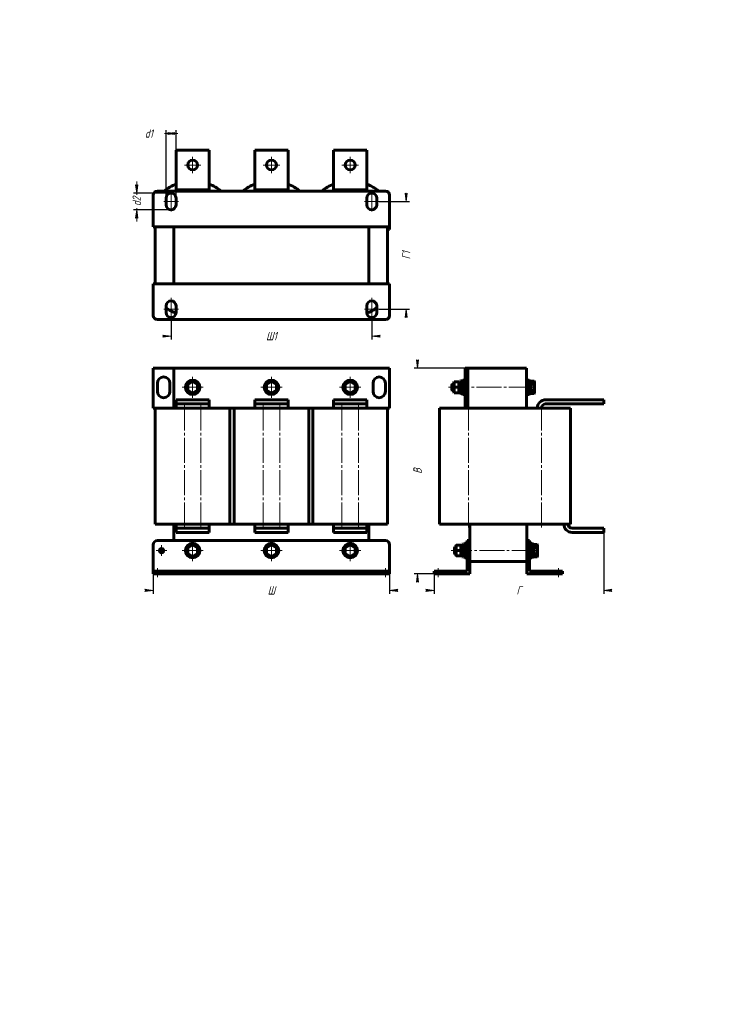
# Model space of a CAD drawing. Header units: millimetres. Extents: x 0 to 420, y 0 to 594.
import ezdxf

# ---------------------------------------------------------------- set-up
doc = ezdxf.new("R2010")
doc.units = ezdxf.units.MM
for name, pattern in [('K5LT_AXLED', [19.5, 15, -1.5, 1.5, -1.5]), ('K5LT_BASIC', [0]), ('K5LT_THIN', [0])]:
    doc.linetypes.add(name, pattern=pattern)
doc.layers.add('Системный слой', color=7, linetype='Continuous')
doc.styles.add('KDIMTEXTSTYLE', font='GOST_AU.SHX', dxfattribs={"width": 0.96, "oblique": 15, "height": 5})
doc.dimstyles.new('KDIMSTYLE (0.50)', dxfattribs={"dimtxt": 5, "dimasz": 1, "dimexe": 2, "dimexo": 0, "dimgap": 1, "dimtad": 1, "dimlfac": 2, "dimtxsty": 'KDIMTEXTSTYLE', "dimsah": 1, "dimcen": 0, "dimdle": 1, "dimadec": 0, "dimazin": 0, "dimtfac": 0.667, "dimtmove": 0, "dimatfit": 3, "dimfxl": 1, "dimtvp": 1, "dimtolj": 1, "dimtzin": 0, "dimarcsym": 0})

# ---------------------------------------------------------------- blocks, each defined once
blk = doc.blocks.new('U0')
at = {"layer": 'Системный слой', "color": 150, "linetype": 'K5LT_BASIC', "lineweight": 60, "true_color": 0x0080ff}
for p, q in [((126.7712115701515, 359.7137387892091), (129.2712115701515, 359.7137387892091)), ((174.2712115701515, 359.7137387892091), (176.7712115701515, 359.7137387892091)), ((221.7712115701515, 359.7137387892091), (223.0212115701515, 359.7137387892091))]:
    blk.add_line(p, q, dxfattribs=at)
blk = doc.blocks.new('U1')
at = {"layer": 'Системный слой', "color": 150, "linetype": 'K5LT_BASIC', "lineweight": 60, "true_color": 0x0080ff}
for p, q in [((126.7712115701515, 289.7137387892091), (129.2712115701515, 289.7137387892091)), ((174.2712115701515, 289.7137387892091), (176.7712115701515, 289.7137387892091))]:
    blk.add_line(p, q, dxfattribs=at)
blk = doc.blocks.new('U2')
at = {"layer": 'Системный слой', "color": 30, "linetype": 'K5LT_AXLED', "lineweight": 18, "true_color": 0xff8000}
for q in [(82.27121157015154, 273.7137387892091), (85.52121157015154, 276.9637387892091), (88.77121157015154, 273.7137387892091), (85.52121157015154, 270.4637387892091)]:
    blk.add_line((85.52121157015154, 273.7137387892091), q, dxfattribs=at)
blk = doc.blocks.new('U3')
at = {"layer": 'Системный слой', "color": 30, "linetype": 'K5LT_AXLED', "lineweight": 18, "true_color": 0xff8000}
for q in [(104.2712115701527, 280.113738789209), (97.8712115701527, 273.7137387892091), (110.6712115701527, 273.7137387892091), (104.2712115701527, 267.3137387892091)]:
    blk.add_line((104.2712115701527, 273.7137387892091), q, dxfattribs=at)
blk = doc.blocks.new('U4')
at = {"layer": 'Системный слой', "color": 30, "linetype": 'K5LT_AXLED', "lineweight": 18, "true_color": 0xff8000}
for q in [(104.2712115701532, 378.6137387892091), (97.8712115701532, 372.2137387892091), (110.6712115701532, 372.2137387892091), (104.2712115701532, 365.8137387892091)]:
    blk.add_line((104.2712115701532, 372.2137387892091), q, dxfattribs=at)
blk = doc.blocks.new('U5')
at = {"layer": 'Системный слой', "color": 30, "linetype": 'K5LT_AXLED', "lineweight": 18, "true_color": 0xff8000}
for q in [(151.7712115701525, 280.113738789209), (145.3712115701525, 273.7137387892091), (158.1712115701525, 273.7137387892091), (151.7712115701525, 267.3137387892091)]:
    blk.add_line((151.7712115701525, 273.7137387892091), q, dxfattribs=at)
blk = doc.blocks.new('U6')
at = {"layer": 'Системный слой', "color": 30, "linetype": 'K5LT_AXLED', "lineweight": 18, "true_color": 0xff8000}
for q in [(151.7712115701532, 378.6137387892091), (145.3712115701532, 372.2137387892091), (158.1712115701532, 372.2137387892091), (151.7712115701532, 365.8137387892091)]:
    blk.add_line((151.7712115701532, 372.2137387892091), q, dxfattribs=at)
blk = doc.blocks.new('U7')
at = {"layer": 'Системный слой', "color": 30, "linetype": 'K5LT_AXLED', "lineweight": 18, "true_color": 0xff8000}
for q in [(199.271211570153, 280.113738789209), (192.871211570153, 273.713738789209), (205.671211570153, 273.713738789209), (199.271211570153, 267.313738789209)]:
    blk.add_line((199.271211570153, 273.713738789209), q, dxfattribs=at)
blk = doc.blocks.new('U8')
at = {"layer": 'Системный слой', "color": 30, "linetype": 'K5LT_AXLED', "lineweight": 18, "true_color": 0xff8000}
for q in [(199.2712115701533, 378.6137387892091), (192.8712115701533, 372.2137387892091), (205.6712115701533, 372.2137387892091), (199.2712115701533, 365.8137387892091)]:
    blk.add_line((199.2712115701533, 372.2137387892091), q, dxfattribs=at)
blk = doc.blocks.new('KDIMARROW_01')
at = {"layer": 'Системный слой'}
blk.add_hatch(color=0, dxfattribs=at).paths.add_polyline_path([(-5, -0.6582624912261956), (0, 0), (-5, 0.658262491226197), (-4.5, 5.51091059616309e-16)])
at = {"layer": 'Системный слой', "color": 0, "linetype": 'K5LT_THIN', "lineweight": 18}
for p, q in [((-4.5, 5.51091059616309e-16), (-5, 0.658262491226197)), ((-5, 0.658262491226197), (0, 0)), ((0, 0), (-5, -0.6582624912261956)), ((-5, -0.6582624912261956), (-4.5, 5.51091059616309e-16)), ((0, 0), (-1, 0))]:
    blk.add_line(p, q, dxfattribs=at)
blk = doc.blocks.new('U9')
at = {"layer": 'Системный слой', "color": 150, "linetype": 'K5LT_BASIC', "lineweight": 60, "true_color": 0x0080ff}
for p, q in [((253.1002640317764, 359.7137387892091), (268.6002640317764, 359.7137387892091)), ((270.1002640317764, 359.7137387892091), (270.6002640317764, 359.7137387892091))]:
    blk.add_line(p, q, dxfattribs=at)
blk = doc.blocks.new('U10')
at = {"layer": 'Системный слой', "color": 150, "linetype": 'K5LT_BASIC', "lineweight": 60, "true_color": 0x0080ff}
for p, q in [((265.0002640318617, 374.835771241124), (265.167969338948, 375.2622129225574)), ((265.167969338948, 375.2622129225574), (265.7657923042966, 375.445318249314)), ((265.7657923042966, 375.445318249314), (266.2175706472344, 375.0354651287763)), ((266.2175706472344, 375.0354651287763), (266.2502640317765, 374.835760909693))]:
    blk.add_line(p, q, dxfattribs=at)
blk = doc.blocks.new('U11')
at = {"layer": 'Системный слой', "color": 150, "linetype": 'K5LT_BASIC', "lineweight": 60, "true_color": 0x0080ff}
for p, q in [((265.0002640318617, 374.8357712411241), (265.1679693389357, 375.2622129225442)), ((265.1679693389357, 375.2622129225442), (265.7657923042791, 375.4453182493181)), ((265.7657923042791, 375.4453182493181), (266.2175706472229, 375.0354651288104)), ((266.2175706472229, 375.0354651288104), (266.2502640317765, 374.835760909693))]:
    blk.add_line(p, q, dxfattribs=at)
blk = doc.blocks.new('U12')
at = {"layer": 'Системный слой', "color": 150, "linetype": 'K5LT_BASIC', "lineweight": 60, "true_color": 0x0080ff}
for p, q in [((266.2502640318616, 276.3357712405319), (266.4179692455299, 276.7622128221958)), ((266.4179692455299, 276.7622128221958), (267.0157921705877, 276.9453182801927)), ((267.0157921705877, 276.9453182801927), (267.4675705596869, 276.5354653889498)), ((267.4675705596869, 276.5354653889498), (267.5002640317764, 276.335760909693))]:
    blk.add_line(p, q, dxfattribs=at)
blk = doc.blocks.new('U13')
at = {"layer": 'Системный слой', "color": 150, "linetype": 'K5LT_BASIC', "lineweight": 60, "true_color": 0x0080ff}
for p, q in [((266.2502640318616, 276.3357712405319), (266.4179692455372, 276.7622128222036)), ((266.4179692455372, 276.7622128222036), (267.015792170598, 276.9453182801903)), ((267.015792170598, 276.9453182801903), (267.4675705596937, 276.5354653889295)), ((267.4675705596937, 276.5354653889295), (267.5002640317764, 276.335760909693))]:
    blk.add_line(p, q, dxfattribs=at)
blk = doc.blocks.new('U14')
at = {"layer": 'Системный слой', "color": 30, "linetype": 'K5LT_AXLED', "lineweight": 18, "true_color": 0xff8000}
for q in [(104.2712115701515, 511.3357008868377), (99.27121157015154, 506.3357008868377), (109.2712115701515, 506.3357008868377), (104.2712115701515, 501.3357008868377)]:
    blk.add_line((104.2712115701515, 506.3357008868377), q, dxfattribs=at)
blk = doc.blocks.new('U15')
at = {"layer": 'Системный слой', "color": 30, "linetype": 'K5LT_AXLED', "lineweight": 18, "true_color": 0xff8000}
for q in [(151.7712115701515, 511.3357008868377), (146.7712115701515, 506.3357008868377), (156.7712115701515, 506.3357008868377), (151.7712115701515, 501.3357008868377)]:
    blk.add_line((151.7712115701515, 506.3357008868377), q, dxfattribs=at)
blk = doc.blocks.new('U16')
at = {"layer": 'Системный слой', "color": 30, "linetype": 'K5LT_AXLED', "lineweight": 18, "true_color": 0xff8000}
for q in [(199.2712115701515, 511.3357008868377), (194.2712115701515, 506.3357008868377), (204.2712115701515, 506.3357008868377), (199.2712115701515, 501.3357008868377)]:
    blk.add_line((199.2712115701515, 506.3357008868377), q, dxfattribs=at)
blk = doc.blocks.new('KDIMARROW_02')
at = {"layer": 'Системный слой'}
blk.add_hatch(color=0, dxfattribs=at).paths.add_polyline_path([(4.5, -5.51091059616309e-16), (5, 0.6582624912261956), (0, 0), (5, -0.658262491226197)])
at = {"layer": 'Системный слой', "color": 0, "linetype": 'K5LT_THIN', "lineweight": 18}
for p, q in [((0, 0), (-1, 0)), ((5, 0.6582624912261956), (0, 0)), ((0, 0), (5, -0.658262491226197)), ((0, 0), (7, -8.572527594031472e-16)), ((4.5, -5.51091059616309e-16), (5, 0.6582624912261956)), ((5, -0.658262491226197), (4.5, -5.51091059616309e-16))]:
    blk.add_line(p, q, dxfattribs=at)

msp = doc.modelspace()

# ---------------------------------------------------------------- linework, layer by layer
at = {"layer": 'Системный слой', "color": 150, "linetype": 'K5LT_BASIC', "lineweight": 60, "true_color": 0x0080ff}
for p, q in [((94.27121157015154, 515.3357008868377), (114.2712115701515, 515.3357008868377)), ((94.27121157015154, 496.3357008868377), (94.27121157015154, 515.3357008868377)), ((114.2712115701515, 515.3357008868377), (114.2712115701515, 496.3357008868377)), ((141.7712115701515, 515.3357008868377), (161.7712115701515, 515.3357008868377)), ((141.7712115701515, 496.3357008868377), (141.7712115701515, 515.3357008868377)), ((161.7712115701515, 515.3357008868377), (161.7712115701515, 496.3357008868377)), ((189.2712115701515, 515.3357008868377), (209.2712115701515, 515.3357008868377)), ((189.2712115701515, 496.3357008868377), (189.2712115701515, 515.3357008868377)), ((209.2712115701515, 515.3357008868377), (209.2712115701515, 496.3357008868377)), ((94.27121157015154, 491.3357008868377), (94.27121157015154, 496.3357008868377)), ((114.2712115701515, 496.3357008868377), (114.2712115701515, 491.3357008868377)), ((141.7712115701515, 491.3357008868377), (141.7712115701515, 496.3357008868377)), ((161.7712115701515, 496.3357008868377), (161.7712115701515, 491.3357008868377)), ((189.2712115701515, 491.3357008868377), (189.2712115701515, 496.3357008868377)), ((209.2712115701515, 496.3357008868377), (209.2712115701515, 491.3357008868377)), ((80.52121157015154, 469.0857008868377), (80.52121157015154, 488.0857008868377)), ((83.02121157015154, 490.5857008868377), (220.5212115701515, 490.5857008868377)), ((114.2712115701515, 491.3357008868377), (94.27121157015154, 491.3357008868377)), ((161.7712115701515, 491.3357008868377), (141.7712115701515, 491.3357008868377)), ((209.2712115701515, 491.3357008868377), (189.2712115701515, 491.3357008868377)), ((223.0212115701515, 488.0857008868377), (223.0212115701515, 469.0857008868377)), ((88.27121157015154, 482.3357008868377), (88.27121157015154, 486.3357008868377)), ((94.27121157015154, 486.3357008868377), (94.27121157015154, 482.3357008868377)), ((209.2712115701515, 482.3357008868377), (209.2712115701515, 486.3357008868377)), ((215.2712115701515, 486.3357008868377), (215.2712115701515, 482.3357008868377)), ((223.0212115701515, 469.0857008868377), (80.52121157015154, 469.0857008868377)), ((81.77121157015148, 434.5857008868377), (81.77121157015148, 469.0857008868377)), ((93.02121157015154, 434.5857008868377), (93.02121157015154, 469.0857008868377)), ((210.5212115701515, 469.0857008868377), (210.5212115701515, 434.5857008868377)), ((221.7712115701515, 469.0857008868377), (221.7712115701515, 434.5857008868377)), ((221.7712115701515, 468.8357008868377), (223.0212115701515, 468.8357008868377)), ((223.0212115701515, 467.3357008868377), (221.7712115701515, 467.3357008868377)), ((223.0212115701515, 468.8357008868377), (223.0212115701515, 467.3357008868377)), ((80.52121157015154, 434.5857008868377), (223.0212115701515, 434.5857008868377)), ((80.52121157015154, 415.5857008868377), (80.52121157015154, 434.5857008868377)), ((223.0212115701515, 434.5857008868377), (223.0212115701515, 415.5857008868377)), ((88.27121157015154, 417.3357008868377), (88.27121157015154, 421.3357008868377)), ((94.27121157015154, 421.3357008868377), (94.27121157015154, 417.3357008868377)), ((209.2712115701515, 417.3357008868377), (209.2712115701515, 421.3357008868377)), ((215.2712115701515, 421.3357008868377), (215.2712115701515, 417.3357008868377)), ((220.5212115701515, 413.0857008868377), (83.02121157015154, 413.0857008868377)), ((80.52121157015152, 359.7137387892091), (80.52121157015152, 383.7137387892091)), ((80.52121157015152, 383.7137387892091), (93.02121157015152, 383.7137387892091)), ((93.02121157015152, 359.7137387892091), (93.02121157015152, 383.7137387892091)), ((93.02121157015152, 383.7137387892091), (223.0212115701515, 383.7137387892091)), ((223.0212115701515, 359.7137387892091), (223.0212115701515, 383.7137387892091)), ((268.6002640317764, 383.7137387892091), (270.1002640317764, 383.7137387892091)), ((268.6002640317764, 359.7137387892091), (268.6002640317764, 383.7137387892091)), ((270.1002640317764, 383.7137387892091), (305.6002640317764, 383.7137387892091)), ((270.1002640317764, 359.7137387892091), (270.1002640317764, 383.7137387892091)), ((305.6002640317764, 359.7137387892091), (305.6002640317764, 383.7137387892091)), ((83.02121157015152, 374.7137387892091), (83.02121157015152, 369.7137387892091)), ((90.52121157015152, 369.7137387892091), (90.52121157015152, 374.7137387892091)), ((104.2712115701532, 375.9665155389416), (101.0212115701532, 374.0901271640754)), ((104.2712115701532, 375.6778404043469), (101.2712115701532, 373.945789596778)), ((107.5212115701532, 374.0901271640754), (104.2712115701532, 375.9665155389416)), ((104.2712115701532, 375.9665155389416), (104.2712115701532, 375.6778404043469)), ((107.2712115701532, 373.945789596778), (104.2712115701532, 375.6778404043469)), ((151.7712115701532, 375.9665155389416), (148.5212115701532, 374.0901271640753)), ((151.7712115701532, 375.6778404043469), (148.7712115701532, 373.945789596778)), ((155.0212115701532, 374.0901271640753), (151.7712115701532, 375.9665155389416)), ((151.7712115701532, 375.9665155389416), (151.7712115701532, 375.6778404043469)), ((154.7712115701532, 373.945789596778), (151.7712115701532, 375.6778404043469)), ((199.2712115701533, 375.9665155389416), (196.0212115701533, 374.0901271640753)), ((199.2712115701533, 375.6778404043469), (196.2712115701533, 373.945789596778)), ((202.5212115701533, 374.0901271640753), (199.2712115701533, 375.9665155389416)), ((199.2712115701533, 375.9665155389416), (199.2712115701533, 375.6778404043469)), ((202.2712115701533, 373.945789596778), (199.2712115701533, 375.6778404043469)), ((213.0212115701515, 374.7137387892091), (213.0212115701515, 369.7137387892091)), ((220.5212115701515, 369.7137387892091), (220.5212115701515, 374.7137387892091)), ((262.0002640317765, 375.4637387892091), (261.7502640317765, 375.2137387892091)), ((261.7502640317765, 375.2137387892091), (261.7502640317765, 372.2137387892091)), ((262.0002640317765, 375.4637387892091), (264.7502640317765, 375.4637387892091)), ((262.0002640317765, 375.4637387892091), (262.0002640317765, 372.2137387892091)), ((264.7502640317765, 375.4637387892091), (265.0002640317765, 375.2137387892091)), ((264.7502640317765, 375.4637387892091), (264.7502640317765, 372.2137387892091)), ((265.0002640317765, 375.2137387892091), (265.0002640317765, 372.2137387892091)), ((266.2502640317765, 376.2137387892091), (267.1002640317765, 376.2137387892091)), ((266.2502640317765, 376.2137387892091), (266.2502640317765, 368.2137387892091)), ((267.1002640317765, 376.613738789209), (268.6002640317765, 376.613738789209)), ((267.1002640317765, 376.613738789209), (267.1002640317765, 367.8137387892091)), ((305.6002640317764, 376.6137387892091), (307.1002640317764, 376.6137387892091)), ((307.1002640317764, 376.6137387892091), (307.1002640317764, 367.8137387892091)), ((307.1002640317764, 376.2137387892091), (307.9502640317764, 376.2137387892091)), ((307.9502640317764, 376.2137387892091), (307.9502640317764, 368.2137387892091)), ((308.2002640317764, 375.9665155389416), (307.9502640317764, 375.6778404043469)), ((308.2002640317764, 375.9665155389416), (310.2002640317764, 375.9665155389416)), ((308.2002640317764, 375.9665155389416), (308.2002640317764, 374.0901271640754)), ((310.2002640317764, 375.9665155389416), (310.2002640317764, 374.0901271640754)), ((310.2002640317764, 375.9665155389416), (310.4502640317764, 375.6778404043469)), ((310.4502640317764, 375.6778404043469), (310.4502640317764, 373.945789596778)), ((101.0212115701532, 374.0901271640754), (101.0212115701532, 370.3373504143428)), ((101.0212115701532, 374.0901271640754), (101.2712115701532, 373.945789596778)), ((101.0212115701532, 370.3373504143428), (101.2712115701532, 370.4816879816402)), ((101.0212115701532, 370.3373504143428), (104.2712115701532, 368.4609620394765)), ((101.2712115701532, 373.945789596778), (101.2712115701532, 370.4816879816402)), ((101.2712115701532, 370.4816879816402), (104.2712115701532, 368.7496371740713)), ((104.2712115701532, 368.7496371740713), (107.2712115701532, 370.4816879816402)), ((104.2712115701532, 368.4609620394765), (107.5212115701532, 370.3373504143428)), ((104.2712115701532, 368.4609620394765), (104.2712115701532, 368.7496371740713)), ((107.5212115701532, 374.0901271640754), (107.2712115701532, 373.945789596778)), ((107.2712115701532, 370.4816879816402), (107.2712115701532, 373.945789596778)), ((107.5212115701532, 370.3373504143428), (107.2712115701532, 370.4816879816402)), ((107.5212115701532, 370.3373504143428), (107.5212115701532, 374.0901271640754)), ((148.5212115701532, 374.0901271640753), (148.5212115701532, 370.3373504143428)), ((148.5212115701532, 374.0901271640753), (148.7712115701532, 373.945789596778)), ((148.5212115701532, 370.3373504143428), (148.7712115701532, 370.4816879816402)), ((148.5212115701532, 370.3373504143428), (151.7712115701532, 368.4609620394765)), ((148.7712115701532, 373.945789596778), (148.7712115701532, 370.4816879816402)), ((148.7712115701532, 370.4816879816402), (151.7712115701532, 368.7496371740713)), ((151.7712115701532, 368.7496371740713), (154.7712115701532, 370.4816879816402)), ((151.7712115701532, 368.4609620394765), (155.0212115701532, 370.3373504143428)), ((151.7712115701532, 368.4609620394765), (151.7712115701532, 368.7496371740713)), ((155.0212115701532, 374.0901271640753), (154.7712115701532, 373.945789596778)), ((154.7712115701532, 370.4816879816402), (154.7712115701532, 373.945789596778)), ((155.0212115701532, 370.3373504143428), (154.7712115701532, 370.4816879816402)), ((155.0212115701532, 370.3373504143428), (155.0212115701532, 374.0901271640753)), ((196.0212115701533, 374.0901271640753), (196.0212115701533, 370.3373504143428)), ((196.0212115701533, 374.0901271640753), (196.2712115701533, 373.945789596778)), ((196.0212115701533, 370.3373504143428), (196.2712115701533, 370.4816879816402)), ((196.0212115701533, 370.3373504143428), (199.2712115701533, 368.4609620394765)), ((196.2712115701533, 373.945789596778), (196.2712115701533, 370.4816879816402)), ((196.2712115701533, 370.4816879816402), (199.2712115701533, 368.7496371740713)), ((199.2712115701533, 368.7496371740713), (202.2712115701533, 370.4816879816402)), ((199.2712115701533, 368.4609620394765), (202.5212115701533, 370.3373504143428)), ((199.2712115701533, 368.4609620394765), (199.2712115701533, 368.7496371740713)), ((202.5212115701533, 374.0901271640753), (202.2712115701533, 373.945789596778)), ((202.2712115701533, 370.4816879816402), (202.2712115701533, 373.945789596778)), ((202.5212115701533, 370.3373504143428), (202.2712115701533, 370.4816879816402)), ((202.5212115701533, 370.3373504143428), (202.5212115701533, 374.0901271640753)), ((260.7002640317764, 374.2137387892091), (260.4502640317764, 373.9637387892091)), ((260.4502640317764, 373.9637387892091), (260.4502640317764, 370.4637387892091)), ((260.7002640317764, 370.2137387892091), (260.4502640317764, 370.4637387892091)), ((260.7002640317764, 374.2137387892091), (261.7502640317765, 374.2137387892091)), ((260.7002640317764, 374.2137387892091), (260.7002640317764, 370.2137387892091)), ((260.7002640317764, 370.2137387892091), (261.7502640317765, 370.2137387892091)), ((261.7502640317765, 372.2137387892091), (261.7502640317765, 369.2137387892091)), ((262.0002640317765, 372.2137387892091), (261.7502640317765, 372.2137387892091)), ((262.0002640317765, 368.9637387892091), (261.7502640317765, 369.2137387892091)), ((262.0002640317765, 372.2137387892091), (264.7502640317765, 372.2137387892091)), ((262.0002640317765, 372.2137387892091), (262.0002640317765, 368.9637387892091)), ((262.0002640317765, 368.9637387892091), (264.7502640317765, 368.9637387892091)), ((264.7502640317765, 372.2137387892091), (265.0002640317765, 372.2137387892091)), ((264.7502640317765, 372.2137387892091), (264.7502640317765, 368.9637387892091)), ((264.7502640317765, 368.9637387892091), (265.0002640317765, 369.2137387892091)), ((265.0002640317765, 372.2137387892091), (265.0002640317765, 369.2137387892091)), ((308.2002640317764, 374.0901271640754), (307.9502640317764, 373.945789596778)), ((308.2002640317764, 370.3373504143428), (307.9502640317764, 370.4816879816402)), ((308.2002640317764, 368.4609620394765), (307.9502640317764, 368.7496371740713)), ((308.2002640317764, 374.0901271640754), (310.2002640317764, 374.0901271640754)), ((308.2002640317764, 374.0901271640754), (308.2002640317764, 370.3373504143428)), ((308.2002640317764, 370.3373504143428), (310.2002640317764, 370.3373504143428)), ((308.2002640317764, 370.3373504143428), (308.2002640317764, 368.4609620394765)), ((308.2002640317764, 368.4609620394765), (310.2002640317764, 368.4609620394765)), ((310.2002640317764, 374.0901271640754), (310.2002640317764, 370.3373504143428)), ((310.2002640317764, 374.0901271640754), (310.4502640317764, 373.945789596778)), ((310.2002640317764, 370.3373504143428), (310.4502640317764, 370.4816879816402)), ((310.2002640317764, 370.3373504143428), (310.2002640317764, 368.4609620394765)), ((310.2002640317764, 368.4609620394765), (310.4502640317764, 368.7496371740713)), ((310.4502640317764, 373.945789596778), (310.4502640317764, 370.4816879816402)), ((310.4502640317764, 370.4816879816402), (310.4502640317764, 368.7496371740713)), ((94.27121157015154, 362.2137387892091), (94.27121157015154, 364.7137387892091)), ((94.27121157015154, 364.7137387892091), (114.2712115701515, 364.7137387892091)), ((114.2712115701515, 362.2137387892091), (114.2712115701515, 364.7137387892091)), ((141.7712115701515, 362.2137387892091), (141.7712115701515, 364.7137387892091)), ((141.7712115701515, 364.7137387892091), (161.7712115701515, 364.7137387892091)), ((161.7712115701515, 362.2137387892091), (161.7712115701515, 364.7137387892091)), ((189.2712115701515, 362.2137387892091), (189.2712115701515, 364.7137387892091)), ((189.2712115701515, 364.7137387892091), (209.2712115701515, 364.7137387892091)), ((209.2712115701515, 362.2137387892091), (209.2712115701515, 364.7137387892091)), ((266.2502640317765, 368.2137387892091), (267.1002640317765, 368.2137387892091)), ((267.1002640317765, 367.8137387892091), (268.6002640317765, 367.8137387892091)), ((305.6002640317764, 367.8137387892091), (307.1002640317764, 367.8137387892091)), ((307.1002640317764, 368.2137387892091), (307.9502640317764, 368.2137387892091)), ((317.1002640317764, 364.7137387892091), (352.1002640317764, 364.7137387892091)), ((352.1002640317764, 362.2137387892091), (352.1002640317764, 364.7137387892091)), ((80.52121157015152, 359.7137387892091), (81.7712115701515, 359.7137387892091)), ((81.7712115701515, 359.7137387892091), (99.2712115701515, 359.7137387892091)), ((81.7712115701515, 289.7137387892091), (81.7712115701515, 359.7137387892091)), ((94.27121157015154, 362.2137387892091), (114.2712115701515, 362.2137387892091)), ((94.27121157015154, 359.7137387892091), (94.27121157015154, 362.2137387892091)), ((99.2712115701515, 359.7137387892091), (109.2712115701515, 359.7137387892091)), ((109.2712115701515, 359.7137387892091), (126.7712115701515, 359.7137387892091)), ((114.2712115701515, 362.2137387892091), (114.2712115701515, 359.7137387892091)), ((126.7712115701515, 289.7137387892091), (126.7712115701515, 359.7137387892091)), ((129.2712115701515, 359.7137387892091), (146.7712115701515, 359.7137387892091)), ((129.2712115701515, 289.7137387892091), (129.2712115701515, 359.7137387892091)), ((141.7712115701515, 362.2137387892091), (161.7712115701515, 362.2137387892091)), ((141.7712115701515, 359.7137387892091), (141.7712115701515, 362.2137387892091)), ((146.7712115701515, 359.7137387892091), (156.7712115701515, 359.7137387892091)), ((156.7712115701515, 359.7137387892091), (174.2712115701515, 359.7137387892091)), ((161.7712115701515, 362.2137387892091), (161.7712115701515, 359.7137387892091)), ((174.2712115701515, 289.7137387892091), (174.2712115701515, 359.7137387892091)), ((176.7712115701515, 359.7137387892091), (194.2712115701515, 359.7137387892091)), ((176.7712115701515, 289.7137387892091), (176.7712115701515, 359.7137387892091)), ((189.2712115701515, 362.2137387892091), (209.2712115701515, 362.2137387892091)), ((189.2712115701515, 359.7137387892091), (189.2712115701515, 362.2137387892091)), ((194.2712115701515, 359.7137387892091), (204.2712115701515, 359.7137387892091)), ((204.2712115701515, 359.7137387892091), (221.7712115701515, 359.7137387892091)), ((209.2712115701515, 362.2137387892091), (209.2712115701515, 359.7137387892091)), ((221.7712115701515, 289.7137387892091), (221.7712115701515, 359.7137387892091)), ((253.1002640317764, 289.7137387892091), (253.1002640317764, 359.7137387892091)), ((268.6002640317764, 359.7137387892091), (270.1002640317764, 359.7137387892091)), ((270.6002640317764, 359.7137387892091), (314.6002640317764, 359.7137387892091)), ((314.6002640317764, 359.7137387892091), (332.1002640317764, 359.7137387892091)), ((317.1002640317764, 362.2137387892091), (352.1002640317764, 362.2137387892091)), ((332.1002640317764, 289.7137387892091), (332.1002640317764, 359.7137387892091)), ((81.7712115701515, 289.7137387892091), (99.2712115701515, 289.7137387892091)), ((93.02121157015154, 279.7137387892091), (93.02121157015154, 289.7137387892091)), ((94.27121157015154, 287.2137387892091), (94.27121157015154, 289.7137387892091)), ((94.27121157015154, 287.2137387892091), (114.2712115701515, 287.2137387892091)), ((94.27121157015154, 284.7137387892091), (94.27121157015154, 287.2137387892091)), ((99.2712115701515, 289.7137387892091), (109.2712115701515, 289.7137387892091)), ((109.2712115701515, 289.7137387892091), (126.7712115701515, 289.7137387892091)), ((114.2712115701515, 289.7137387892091), (114.2712115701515, 287.2137387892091)), ((114.2712115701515, 284.7137387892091), (114.2712115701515, 287.2137387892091)), ((129.2712115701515, 289.7137387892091), (146.7712115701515, 289.7137387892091)), ((141.7712115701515, 287.2137387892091), (141.7712115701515, 289.7137387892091)), ((141.7712115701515, 287.2137387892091), (161.7712115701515, 287.2137387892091)), ((141.7712115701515, 284.7137387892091), (141.7712115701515, 287.2137387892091)), ((146.7712115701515, 289.7137387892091), (156.7712115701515, 289.7137387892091)), ((156.7712115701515, 289.7137387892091), (174.2712115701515, 289.7137387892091)), ((161.7712115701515, 289.7137387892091), (161.7712115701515, 287.2137387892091)), ((161.7712115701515, 284.7137387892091), (161.7712115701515, 287.2137387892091)), ((176.7712115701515, 289.7137387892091), (194.2712115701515, 289.7137387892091)), ((189.2712115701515, 287.2137387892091), (189.2712115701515, 289.7137387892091)), ((189.2712115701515, 287.2137387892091), (209.2712115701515, 287.2137387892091)), ((189.2712115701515, 284.7137387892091), (189.2712115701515, 287.2137387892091)), ((194.2712115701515, 289.7137387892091), (204.2712115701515, 289.7137387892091)), ((204.2712115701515, 289.7137387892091), (221.7712115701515, 289.7137387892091)), ((209.2712115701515, 289.7137387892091), (209.2712115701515, 287.2137387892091)), ((209.2712115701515, 284.7137387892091), (209.2712115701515, 287.2137387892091)), ((210.5212115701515, 279.7137387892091), (210.5212115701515, 289.7137387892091)), ((253.1002640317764, 289.7137387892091), (270.6002640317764, 289.7137387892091)), ((270.6002640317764, 289.7137387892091), (314.6002640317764, 289.7137387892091)), ((271.3502640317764, 279.7137387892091), (271.3502640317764, 289.7137387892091)), ((305.8502640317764, 279.7137387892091), (305.8502640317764, 289.7137387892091)), ((314.6002640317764, 289.7137387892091), (332.1002640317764, 289.7137387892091)), ((333.1002640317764, 287.2137387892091), (352.1002640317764, 287.2137387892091)), ((352.1002640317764, 284.7137387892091), (352.1002640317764, 287.2137387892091)), ((83.02121157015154, 279.7137387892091), (220.5212115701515, 279.7137387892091)), ((94.27121157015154, 284.7137387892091), (114.2712115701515, 284.7137387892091)), ((141.7712115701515, 284.7137387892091), (161.7712115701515, 284.7137387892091)), ((189.2712115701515, 284.7137387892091), (209.2712115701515, 284.7137387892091)), ((269.8502640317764, 277.2137387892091), (269.8502640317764, 279.7137387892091)), ((269.8502640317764, 279.7137387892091), (271.3502640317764, 279.7137387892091)), ((271.3502640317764, 279.7137387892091), (271.3502640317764, 277.2137387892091)), ((305.8502640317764, 279.7137387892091), (307.3502640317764, 279.7137387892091)), ((305.8502640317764, 277.2137387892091), (305.8502640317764, 279.7137387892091)), ((307.3502640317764, 279.7137387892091), (307.3502640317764, 277.2137387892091)), ((333.1002640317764, 284.7137387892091), (352.1002640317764, 284.7137387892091)), ((80.52121157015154, 261.2137387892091), (80.52121157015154, 277.2137387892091)), ((104.2712115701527, 277.4665155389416), (101.0212115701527, 275.5901271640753)), ((101.0212115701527, 275.5901271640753), (101.0212115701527, 271.8373504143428)), ((101.0212115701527, 275.5901271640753), (101.2712115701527, 275.445789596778)), ((104.2712115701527, 277.1778404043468), (101.2712115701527, 275.445789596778)), ((101.2712115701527, 275.445789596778), (101.2712115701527, 271.9816879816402)), ((107.5212115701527, 275.5901271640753), (104.2712115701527, 277.4665155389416)), ((104.2712115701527, 277.4665155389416), (104.2712115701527, 277.1778404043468)), ((107.2712115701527, 275.445789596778), (104.2712115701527, 277.1778404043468)), ((107.5212115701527, 275.5901271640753), (107.2712115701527, 275.445789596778)), ((107.2712115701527, 271.9816879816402), (107.2712115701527, 275.445789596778)), ((107.5212115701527, 271.8373504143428), (107.5212115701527, 275.5901271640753)), ((151.7712115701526, 277.4665155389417), (148.5212115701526, 275.5901271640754)), ((148.5212115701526, 275.5901271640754), (148.5212115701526, 271.8373504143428)), ((148.5212115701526, 275.5901271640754), (148.7712115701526, 275.445789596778)), ((151.7712115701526, 277.1778404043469), (148.7712115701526, 275.445789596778)), ((148.7712115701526, 275.445789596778), (148.7712115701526, 271.9816879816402)), ((155.0212115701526, 275.5901271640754), (151.7712115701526, 277.4665155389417)), ((151.7712115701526, 277.4665155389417), (151.7712115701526, 277.1778404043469)), ((154.7712115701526, 275.445789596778), (151.7712115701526, 277.1778404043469)), ((155.0212115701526, 275.5901271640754), (154.7712115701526, 275.445789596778)), ((154.7712115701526, 271.9816879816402), (154.7712115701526, 275.445789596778)), ((155.0212115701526, 271.8373504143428), (155.0212115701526, 275.5901271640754)), ((199.271211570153, 277.4665155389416), (196.021211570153, 275.5901271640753)), ((196.021211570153, 275.5901271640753), (196.021211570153, 271.8373504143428)), ((196.021211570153, 275.5901271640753), (196.271211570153, 275.4457895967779)), ((199.271211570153, 277.1778404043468), (196.271211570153, 275.4457895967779)), ((196.271211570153, 275.4457895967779), (196.271211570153, 271.9816879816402)), ((202.521211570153, 275.5901271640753), (199.271211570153, 277.4665155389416)), ((199.271211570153, 277.4665155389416), (199.271211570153, 277.1778404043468)), ((202.271211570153, 275.4457895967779), (199.271211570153, 277.1778404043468)), ((202.521211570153, 275.5901271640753), (202.271211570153, 275.4457895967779)), ((202.271211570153, 271.9816879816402), (202.271211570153, 275.4457895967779)), ((202.521211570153, 271.8373504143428), (202.521211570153, 275.5901271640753)), ((223.0212115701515, 261.2137387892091), (223.0212115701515, 277.2137387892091)), ((262.4502640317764, 275.7137387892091), (262.2002640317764, 275.4637387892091)), ((262.2002640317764, 275.4637387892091), (262.2002640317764, 271.9637387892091)), ((262.4502640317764, 275.7137387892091), (263.0002640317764, 275.7137387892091)), ((262.4502640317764, 275.7137387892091), (262.4502640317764, 271.7137387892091)), ((263.2502640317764, 276.9637387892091), (263.0002640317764, 276.7137387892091)), ((263.0002640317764, 276.7137387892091), (263.0002640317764, 273.7137387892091)), ((263.0002640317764, 273.7137387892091), (263.0002640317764, 270.7137387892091)), ((263.2502640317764, 273.7137387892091), (263.0002640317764, 273.7137387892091)), ((263.2502640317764, 276.9637387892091), (266.0002640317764, 276.9637387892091)), ((263.2502640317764, 276.9637387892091), (263.2502640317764, 273.7137387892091)), ((263.2502640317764, 273.7137387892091), (266.0002640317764, 273.7137387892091)), ((263.2502640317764, 273.7137387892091), (263.2502640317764, 270.4637387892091)), ((266.0002640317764, 276.9637387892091), (266.2502640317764, 276.7137387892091)), ((266.0002640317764, 276.9637387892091), (266.0002640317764, 273.7137387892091)), ((266.0002640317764, 273.7137387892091), (266.2502640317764, 273.7137387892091)), ((266.0002640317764, 273.7137387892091), (266.0002640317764, 270.4637387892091)), ((266.2502640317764, 276.7137387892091), (266.2502640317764, 273.7137387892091)), ((266.2502640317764, 273.7137387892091), (266.2502640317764, 270.7137387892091)), ((267.5002640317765, 277.7137387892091), (268.3502640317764, 277.7137387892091)), ((267.5002640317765, 277.7137387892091), (267.5002640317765, 269.7137387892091)), ((268.3502640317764, 278.113738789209), (269.8502640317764, 278.113738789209)), ((268.3502640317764, 278.113738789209), (268.3502640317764, 269.313738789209)), ((269.8502640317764, 261.2137387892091), (269.8502640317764, 277.2137387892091)), ((271.3502640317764, 259.7137387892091), (271.3502640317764, 277.2137387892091)), ((305.8502640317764, 259.7137387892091), (305.8502640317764, 277.2137387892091)), ((307.3502640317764, 278.113738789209), (308.8502640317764, 278.113738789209)), ((307.3502640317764, 261.2137387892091), (307.3502640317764, 277.2137387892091)), ((308.8502640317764, 278.113738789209), (308.8502640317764, 269.3137387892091)), ((308.8502640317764, 277.7137387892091), (309.7002640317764, 277.7137387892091)), ((309.7002640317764, 277.7137387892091), (309.7002640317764, 269.7137387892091)), ((309.9502640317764, 277.4665155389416), (309.7002640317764, 277.1778404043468)), ((309.9502640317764, 275.5901271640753), (309.7002640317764, 275.445789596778)), ((309.9502640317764, 277.4665155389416), (311.9502640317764, 277.4665155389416)), ((309.9502640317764, 277.4665155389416), (309.9502640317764, 275.5901271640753)), ((309.9502640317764, 275.5901271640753), (311.9502640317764, 275.5901271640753)), ((309.9502640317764, 275.5901271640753), (309.9502640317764, 271.8373504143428)), ((311.9502640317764, 277.4665155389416), (311.9502640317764, 275.5901271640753)), ((311.9502640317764, 277.4665155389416), (312.2002640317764, 277.1778404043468)), ((311.9502640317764, 275.5901271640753), (311.9502640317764, 271.8373504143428)), ((311.9502640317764, 275.5901271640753), (312.2002640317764, 275.445789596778)), ((312.2002640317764, 277.1778404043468), (312.2002640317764, 275.445789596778)), ((312.2002640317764, 275.445789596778), (312.2002640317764, 271.9816879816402)), ((101.0212115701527, 271.8373504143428), (101.2712115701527, 271.9816879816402)), ((101.0212115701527, 271.8373504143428), (104.2712115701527, 269.9609620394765)), ((101.2712115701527, 271.9816879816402), (104.2712115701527, 270.2496371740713)), ((104.2712115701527, 270.2496371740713), (107.2712115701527, 271.9816879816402)), ((104.2712115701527, 269.9609620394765), (107.5212115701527, 271.8373504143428)), ((104.2712115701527, 269.9609620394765), (104.2712115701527, 270.2496371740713)), ((107.5212115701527, 271.8373504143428), (107.2712115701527, 271.9816879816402)), ((148.5212115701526, 271.8373504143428), (148.7712115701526, 271.9816879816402)), ((148.5212115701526, 271.8373504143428), (151.7712115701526, 269.9609620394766)), ((148.7712115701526, 271.9816879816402), (151.7712115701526, 270.2496371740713)), ((151.7712115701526, 270.2496371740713), (154.7712115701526, 271.9816879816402)), ((151.7712115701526, 269.9609620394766), (155.0212115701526, 271.8373504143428)), ((151.7712115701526, 269.9609620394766), (151.7712115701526, 270.2496371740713)), ((155.0212115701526, 271.8373504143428), (154.7712115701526, 271.9816879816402)), ((196.021211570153, 271.8373504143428), (196.271211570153, 271.9816879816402)), ((196.021211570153, 271.8373504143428), (199.271211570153, 269.9609620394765)), ((196.271211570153, 271.9816879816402), (199.271211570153, 270.2496371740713)), ((199.271211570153, 270.2496371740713), (202.271211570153, 271.9816879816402)), ((199.271211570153, 269.9609620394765), (202.521211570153, 271.8373504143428)), ((199.271211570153, 269.9609620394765), (199.271211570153, 270.2496371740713)), ((202.521211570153, 271.8373504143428), (202.271211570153, 271.9816879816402)), ((262.4502640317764, 271.7137387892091), (262.2002640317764, 271.9637387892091)), ((262.4502640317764, 271.7137387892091), (263.0002640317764, 271.7137387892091)), ((263.2502640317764, 270.4637387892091), (263.0002640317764, 270.7137387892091)), ((263.2502640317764, 270.4637387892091), (266.0002640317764, 270.4637387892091)), ((266.0002640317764, 270.4637387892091), (266.2502640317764, 270.7137387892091)), ((267.5002640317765, 269.7137387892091), (268.3502640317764, 269.7137387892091)), ((268.3502640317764, 269.313738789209), (269.8502640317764, 269.313738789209)), ((307.3502640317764, 269.3137387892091), (308.8502640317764, 269.3137387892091)), ((308.8502640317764, 269.7137387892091), (309.7002640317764, 269.7137387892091)), ((309.9502640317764, 271.8373504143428), (309.7002640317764, 271.9816879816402)), ((309.9502640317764, 269.9609620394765), (309.7002640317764, 270.2496371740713)), ((309.9502640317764, 271.8373504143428), (311.9502640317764, 271.8373504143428)), ((309.9502640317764, 271.8373504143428), (309.9502640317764, 269.9609620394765)), ((309.9502640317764, 269.9609620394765), (311.9502640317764, 269.9609620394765)), ((311.9502640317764, 271.8373504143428), (312.2002640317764, 271.9816879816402)), ((311.9502640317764, 271.8373504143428), (311.9502640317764, 269.9609620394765)), ((311.9502640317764, 269.9609620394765), (312.2002640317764, 270.2496371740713)), ((312.2002640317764, 271.9816879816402), (312.2002640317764, 270.2496371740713)), ((271.3502640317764, 267.2137387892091), (305.8502640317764, 267.2137387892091)), ((80.52121157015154, 259.7137387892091), (80.52121157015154, 261.2137387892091)), ((80.52121157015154, 261.2137387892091), (83.02121157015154, 261.2137387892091)), ((80.52121157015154, 259.7137387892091), (83.02121157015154, 259.7137387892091)), ((83.02121157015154, 261.2137387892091), (220.5212115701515, 261.2137387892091)), ((83.02121157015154, 259.7137387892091), (220.5212115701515, 259.7137387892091)), ((220.5212115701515, 261.2137387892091), (223.0212115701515, 261.2137387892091)), ((220.5212115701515, 259.7137387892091), (223.0212115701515, 259.7137387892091)), ((223.0212115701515, 259.7137387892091), (223.0212115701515, 261.2137387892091)), ((249.8502640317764, 261.2137387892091), (252.3502640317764, 261.2137387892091)), ((249.8502640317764, 259.7137387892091), (249.8502640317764, 261.2137387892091)), ((249.8502640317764, 259.7137387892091), (252.3502640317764, 259.7137387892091)), ((252.3502640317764, 261.2137387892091), (269.8502640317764, 261.2137387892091)), ((252.3502640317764, 259.7137387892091), (271.3502640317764, 259.7137387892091)), ((305.8502640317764, 259.7137387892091), (324.8502640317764, 259.7137387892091)), ((307.3502640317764, 261.2137387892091), (324.8502640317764, 261.2137387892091)), ((324.8502640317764, 261.2137387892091), (327.3502640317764, 261.2137387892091)), ((324.8502640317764, 259.7137387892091), (327.3502640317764, 259.7137387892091)), ((327.3502640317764, 259.7137387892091), (327.3502640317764, 261.2137387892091))]:
    msp.add_line(p, q, dxfattribs=at)
at = {"layer": 'Системный слой', "color": 30, "linetype": 'K5LT_AXLED', "lineweight": 18, "true_color": 0xff8000}
for p, q in [((91.27121157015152, 478.2124395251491), (91.27121157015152, 491.1756294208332)), ((212.2712115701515, 478.2124395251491), (212.2712115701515, 491.1756294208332)), ((86.87822102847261, 484.3357008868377), (95.70799767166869, 484.3357008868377)), ((207.8782210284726, 484.3357008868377), (216.7079976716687, 484.3357008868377)), ((91.27121157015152, 413.2124395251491), (91.27121157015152, 426.1756294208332)), ((212.2712115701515, 413.2124395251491), (212.2712115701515, 426.1756294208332)), ((86.87822102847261, 419.3357008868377), (95.70799767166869, 419.3357008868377)), ((207.8782210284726, 419.3357008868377), (216.7079976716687, 419.3357008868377)), ((265.6252640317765, 376.8357609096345), (265.6252640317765, 367.5887387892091)), ((309.9502640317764, 372.2137387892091), (258.4502640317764, 372.2137387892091)), ((264.2502640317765, 372.2137387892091), (267.1002640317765, 372.2137387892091)), ((267.1002640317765, 372.2137387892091), (270.6002640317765, 372.2137387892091)), ((303.6002640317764, 372.2137387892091), (307.1002640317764, 372.2137387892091)), ((307.1002640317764, 372.2137387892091), (309.9502640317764, 372.2137387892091)), ((99.27121157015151, 287.7137387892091), (99.2712115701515, 361.7137387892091)), ((109.2712115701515, 287.7137387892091), (109.2712115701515, 361.7137387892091)), ((146.7712115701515, 287.7137387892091), (146.7712115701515, 361.7137387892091)), ((156.7712115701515, 287.7137387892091), (156.7712115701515, 361.7137387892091)), ((194.2712115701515, 287.7137387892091), (194.2712115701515, 361.7137387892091)), ((204.2712115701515, 287.7137387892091), (204.2712115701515, 361.7137387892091)), ((270.6002640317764, 287.7137387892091), (270.6002640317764, 361.7137387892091)), ((314.6002640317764, 287.7137387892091), (314.6002640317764, 361.7137387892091)), ((311.7002640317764, 273.7137387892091), (260.2002640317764, 273.7137387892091)), ((265.5002640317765, 273.7137387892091), (268.3502640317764, 273.7137387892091)), ((266.8752640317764, 278.3357609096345), (266.8752640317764, 269.0887387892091)), ((268.3502640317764, 273.7137387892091), (271.8502640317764, 273.7137387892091)), ((305.3502640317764, 273.7137387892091), (308.8502640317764, 273.7137387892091)), ((308.8502640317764, 273.7137387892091), (311.7002640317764, 273.7137387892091)), ((83.02121157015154, 257.7137387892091), (83.02121157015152, 263.2137387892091)), ((220.5212115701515, 257.7137387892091), (220.5212115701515, 263.2137387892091)), ((252.3502640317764, 257.7137387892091), (252.3502640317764, 263.2137387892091)), ((324.8502640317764, 257.7137387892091), (324.8502640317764, 263.2137387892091))]:
    msp.add_line(p, q, dxfattribs=at)
at = {"layer": 'Системный слой', "color": 150, "linetype": 'K5LT_BASIC', "lineweight": 60, "true_color": 0x0080ff}
for centre, radius in [((104.2712115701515, 506.3357008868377), 3), ((151.7712115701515, 506.3357008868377), 3), ((199.2712115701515, 506.3357008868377), 3), ((104.2712115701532, 372.2137387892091), 4.4), ((104.2712115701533, 372.2137387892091), 4), ((151.7712115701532, 372.2137387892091), 4.4), ((151.7712115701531, 372.2137387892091), 4), ((199.2712115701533, 372.2137387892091), 4.4), ((199.2712115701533, 372.2137387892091), 4), ((85.52121157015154, 273.7137387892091), 1.25), ((104.2712115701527, 273.7137387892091), 4.4), ((104.2712115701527, 273.7137387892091), 4), ((151.7712115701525, 273.7137387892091), 4.4), ((151.7712115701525, 273.7137387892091), 4), ((199.271211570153, 273.713738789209), 4.4), ((199.271211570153, 273.713738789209), 4)]:
    msp.add_circle(centre, radius, dxfattribs=at)
for centre, radius, start, end in [((99.2712115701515, 477.8357008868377), 17.5, 106.60154959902, 133.2332348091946), ((109.2712115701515, 477.8357008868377), 17.5, 46.76676519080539, 73.39845040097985), ((146.7712115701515, 477.8357008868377), 17.5, 106.6015495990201, 133.2332348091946), ((156.7712115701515, 477.8357008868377), 17.5, 46.76676519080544, 73.39845040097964), ((194.2712115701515, 477.8357008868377), 17.5, 106.6015495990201, 133.2332348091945), ((204.2712115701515, 477.8357008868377), 17.5, 46.76676519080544, 73.39845040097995), ((83.02121157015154, 488.0857008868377), 2.5, 90, 180), ((91.27121157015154, 486.3357008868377), 3, 0, 180), ((212.2712115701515, 486.3357008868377), 3, 0, 180), ((220.5212115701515, 488.0857008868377), 2.5, 0, 90), ((91.27121157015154, 482.3357008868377), 3, 180, 0), ((212.2712115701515, 482.3357008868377), 3, 180, 0), ((91.27121157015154, 421.3357008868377), 3, 0, 180), ((212.2712115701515, 421.3357008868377), 3, 0, 180), ((99.2712115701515, 433.8357008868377), 17.5, 231.0551964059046, 253.3577858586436), ((91.27121157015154, 417.3357008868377), 3, 180, 0), ((212.2712115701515, 417.3357008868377), 3, 180, 0), ((204.2712115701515, 433.8357008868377), 17.5, 286.6422141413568, 308.9448035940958), ((83.02121157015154, 415.5857008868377), 2.5, 180, 270), ((220.5212115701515, 415.5857008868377), 2.5, 270, 0), ((86.77121157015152, 374.7137387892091), 3.75, 0, 180), ((216.7712115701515, 374.7137387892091), 3.75, 0, 180), ((86.77121157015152, 369.7137387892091), 3.75, 180, 0), ((216.7712115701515, 369.7137387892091), 3.75, 180, 0), ((265.6252640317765, 369.5887387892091), 0.6250000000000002, 180, 0), ((317.1002640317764, 359.7137387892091), 5, 89.99999999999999, 180), ((317.1002640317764, 359.7137387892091), 2.500000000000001, 90.00000000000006, 180), ((333.1002640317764, 289.7137387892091), 5.000000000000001, 180, 270), ((333.1002640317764, 289.7137387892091), 2.5, 180, 269.9999999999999), ((83.02121157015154, 277.2137387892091), 2.499999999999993, 90, 179.9999999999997), ((220.5212115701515, 277.2137387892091), 2.5, 0, 90), ((266.8752640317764, 271.0887387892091), 0.6250000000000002, 180, 0)]:
    msp.add_arc(centre, radius, start, end, dxfattribs=at)

# ---------------------------------------------------------------- block references
at = {"layer": 'Системный слой'}
for name in ['U14', 'U15', 'U16', 'U4', 'U6', 'U8', 'U10', 'U11', 'U0', 'U9', 'U1', 'U3', 'U5', 'U7', 'U2', 'U12', 'U13']:
    msp.add_blockref(name, (0, 0), dxfattribs=at)

# ---------------------------------------------------------------- dimensions: what is measured, and where the dimension line sits
at = {"layer": 'Системный слой', "color": 7}
for base, p1, p2, location, text, override in [((88.27121157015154, 525.3357008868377), (94.27121157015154, 486.3357008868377), (88.27121157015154, 486.3357008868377), (77.91381592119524, 525.3357008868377), '\\H5.0;\\W0.965;\\Q15;\\H5.0;\\W0.965;\\Q15;\\Q15;d1', {"dimexo": 0, "dimblk1": 'KDIMARROW_02', "dimblk2": 'KDIMARROW_02', "dimse1": 0, "dimse2": 0, "dimclrt": 7, "dimtolj": 1}), ((91.27121157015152, 403.0857008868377), (212.2712115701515, 413.2124395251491), (91.27121157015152, 413.2124395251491), (151.7712115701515, 403.0857008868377), '\\H5.0;\\W0.965;\\Q15;\\H5.0;\\W0.965;\\Q15;\\Q15;Ш1', {"dimexo": 0, "dimblk1": 'KDIMARROW_01', "dimblk2": 'KDIMARROW_01', "dimse1": 0, "dimse2": 0, "dimclrt": 7, "dimtolj": 1}), ((249.8502640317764, 249.7137387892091), (352.1002640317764, 284.7137387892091), (249.8502640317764, 259.7137387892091), (300.9752640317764, 249.7137387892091), '\\H5.0;\\W0.965;\\Q15;\\H5.0;\\W0.965;\\Q15;\\Q15;Г', {"dimexo": 0, "dimblk1": 'KDIMARROW_01', "dimblk2": 'KDIMARROW_01', "dimse1": 0, "dimse2": 0, "dimclrt": 7, "dimtolj": 1}), ((80.52121157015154, 249.7137387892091), (223.0212115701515, 261.2137387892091), (80.52121157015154, 261.2137387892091), (151.7712115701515, 249.7137387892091), '\\H5.0;\\W0.965;\\Q15;\\H5.0;\\W0.965;\\Q15;\\Q15;Ш', {"dimexo": 0, "dimblk1": 'KDIMARROW_01', "dimblk2": 'KDIMARROW_01', "dimse1": 0, "dimse2": 0, "dimclrt": 7, "dimtolj": 1})]:
    msp.add_linear_dim(base=base, p1=p1, p2=p2, location=location, text=text, dimstyle='KDIMSTYLE (0.50)', override=override, dxfattribs=at).render()
for base, p1, p2, location, text, override in [((70.52121157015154, 489.3357008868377), (91.27121157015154, 479.3357008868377), (91.27121157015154, 489.3357008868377), (70.52121157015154, 484.3357008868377), '\\H5.0;\\W0.965;\\Q15;\\H5.0;\\W0.965;\\Q15;\\Q15;d2', {"dimexo": 0, "dimblk1": 'KDIMARROW_02', "dimblk2": 'KDIMARROW_02', "dimse1": 0, "dimse2": 0, "dimclrt": 7, "dimtolj": 1}), ((233.0212115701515, 419.3357008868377), (216.7079976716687, 484.3357008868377), (216.7079976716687, 419.3357008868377), (233.0212115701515, 451.8357008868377), '\\H5.0;\\W0.965;\\Q15;\\H5.0;\\W0.965;\\Q15;\\Q15;Г1', {"dimexo": 0, "dimblk1": 'KDIMARROW_01', "dimblk2": 'KDIMARROW_01', "dimse1": 0, "dimse2": 0, "dimclrt": 7, "dimtolj": 1}), ((239.8502640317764, 259.7137387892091), (270.1002640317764, 383.7137387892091), (252.3502640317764, 259.7137387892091), (239.8502640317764, 321.7137387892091), '\\H5.0;\\W0.965;\\Q15;\\H5.0;\\W0.965;\\Q15;\\Q15;В', {"dimexo": 0, "dimblk1": 'KDIMARROW_01', "dimblk2": 'KDIMARROW_01', "dimse1": 0, "dimse2": 0, "dimclrt": 7, "dimtolj": 1})]:
    msp.add_linear_dim(base=base, p1=p1, p2=p2, angle=90, location=location, text=text, dimstyle='KDIMSTYLE (0.50)', override=override, dxfattribs=at).render()

doc.saveas('drawing.dxf')
